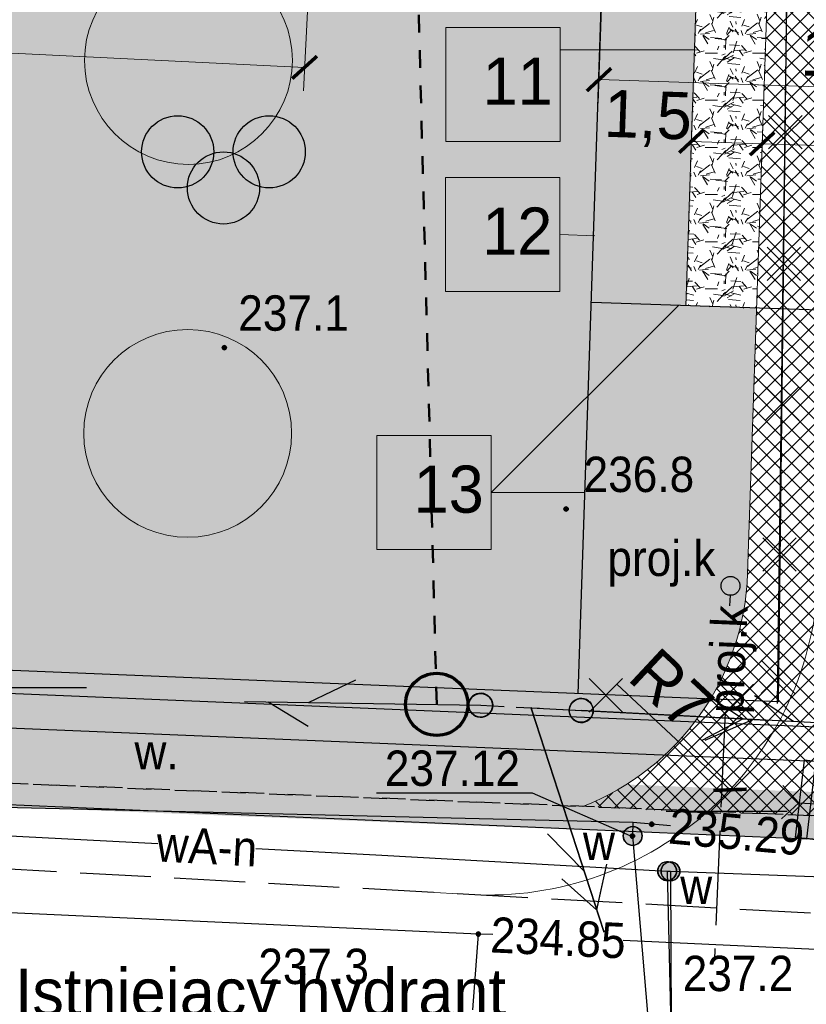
# Model space of a CAD drawing. Extents: x 40810 to 6568062, y -66833 to 5647073.
# Tile 6 of 35: x 6567801 to 6567818, y 5646943 to 5646964. Entities that reach past the tile are written whole.
import ezdxf
from ezdxf.enums import TextEntityAlignment as Align

# ---------------------------------------------------------------- set-up
doc = ezdxf.new("R2010")
doc.units = 0
doc.header["$MEASUREMENT"] = 0
for name, pattern in [('218-500', [1, 0.5, -0.5]), ('DGN_STYLE_2191', [1, -0.25, 0.5, -0.25]), ('DGN_STYLE_9021', [7.5, 3.75, 3.75]), ('KTJZ01_05', [2, 1.5, -0.5]), ('MZ05_512A', [1.75, -0.25, 0.5, -0.25, 0.5, -0.25]), ('SUPK_P_01_05', [2.5, 2, -0.5])]:
    doc.linetypes.add(name, pattern=pattern)
doc.layers.get('0').update_dxf_attribs({"linetype": 'CONTINUOUS'})
doc.layers.get('Defpoints').update_dxf_attribs({"linetype": 'CONTINUOUS'})
for name, color, linetype in [('BDOT1', 7, 'CONTINUOUS'), ('EWID', 7, 'CONTINUOUS'), ('GESUT1', 7, 'CONTINUOUS'), ('GESUT2', 7, 'CONTINUOUS'), ('PZAG', 7, 'CONTINUOUS'), ('REDAKCJA1', 7, 'CONTINUOUS'), ('Z-zielen', 62, 'CONTINUOUS')]:
    doc.layers.add(name, color=color, linetype=linetype)
for name, color, linetype, lineweight in [('E_przyłacze', 1, '218-500', 70), ('l. przekrojowa', 1, 'CONTINUOUS', 30), ('l.widokowa', 140, 'CONTINUOUS', 15), ('szraf1', 8, 'CONTINUOUS', 5), ('wymiarowanie', 176, 'CONTINUOUS', 9)]:
    doc.layers.add(name, color=color, linetype=linetype, lineweight=lineweight)
doc.styles.get("Standard").update_dxf_attribs({"font": 'GOTHIC.TTF'})
doc.styles.add('STYLE-GEO_140', font='geo_140.shx', dxfattribs={"bigfont": 'geo_140big.shx'})
doc.dimstyles.new('Skala 1-50', dxfattribs={"dimtxt": 1, "dimasz": 0.5, "dimexe": 0.5, "dimexo": 0.5, "dimgap": 0.2, "dimtad": 1, "dimtxsty": 'Standard', "dimblk": 'ARCHTICK', "dimcen": 0.5, "dimclrd": 256, "dimclre": 256, "dimadec": 0, "dimazin": 0, "dimtfac": 1, "dimtdec": 1, "dimtmove": 1, "dimatfit": 3, "dimldrblk": 'ARCHTICK', "dimfxl": 1, "dimlwd": -1, "dimlwe": -1, "dimarcsym": 0})
pattern_1 = [(45, (0, 0), (-0.1767766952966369, 0.1767766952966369), []), (135, (0, 0), (-0.1767766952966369, -0.1767766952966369), [])]
pattern_2 = [(0, (0.04, 0.02), (0, 1), [0, -1]), (0, (0.36, 0.04), (0, 1), [0, -1]), (0, (0.18, 0.26), (0, 1), [0, -1]), (0, (0.4, 0.42), (0, 1), [0, -1]), (0, (0.14, 0.48), (0, 1), [0, -1]), (0, (0.22, 0.72), (0, 1), [0, -1]), (0, (0.08, 0.9), (0, 1), [0, -1]), (0, (0.4, 0.88), (0, 1), [0, -1]), (0, (0.64, 0.92), (0, 1), [0, -1]), (0, (0.76, 0.68), (0, 1), [0, -1]), (0, (0.96, 0.66), (0, 1), [0, -1]), (0, (0.96, 0.3), (0, 1), [0, -1]), (0, (0.78, 0.18), (0, 1), [0, -1]), (0, (0.5, 0.24), (0, 1), [0, -1]), (0, (0.68, 0.42), (0, 1), [0, -1]), (0, (0.5, 0.6), (0, 1), [0, -1]), (0, (0.92, 0.04), (0, 1), [0, -1])]

# ---------------------------------------------------------------- blocks, each defined once
blk = doc.blocks.new('K100')
at = {"layer": 'REDAKCJA1', "color": 7, "linetype": 'Continuous'}
for p, q in [((8.585629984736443e-09, -50.00186269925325), (8.585629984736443e-09, 50.00186273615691)), ((50.00186272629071, 1.845182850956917e-08), (-50.00186270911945, 1.845182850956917e-08))]:
    blk.add_line(p, q, dxfattribs=at)
blk = doc.blocks.new('BUBS04_1')
at = {"layer": 'BDOT1', "color": 7, "linetype": 'Continuous'}
for centre in [(-1.916557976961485, 0.807554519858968), (1.88345868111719, 0.807554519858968), (-0.0165496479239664, -0.692452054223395)]:
    blk.add_circle(centre, 1.500006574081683, dxfattribs=at)
blk = doc.blocks.new('BUBS00_1')
at = {"layer": 'BDOT1', "color": 7, "linetype": 'Continuous', "xscale": 1.700003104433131, "yscale": 1.700003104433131, "zscale": 1.700003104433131}
blk.add_blockref('BUBS04_1', (-9.094947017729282e-10, 0.1000006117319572), dxfattribs=at)
blk = doc.blocks.new('DWG_H0_11')
at = {"layer": 'BDOT1', "linetype": 'Continuous'}
blk.add_hatch(color=7, dxfattribs=at).paths.add_polyline_path([(0.08999999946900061, -2.728484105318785e-10, 0.9999999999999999), (-0.09000000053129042, -2.728484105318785e-10, 0.9999999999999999)], flags=16)
at = {"layer": 'BDOT1', "color": 7, "linetype": 'Continuous'}
blk.add_lwpolyline([(0.08999999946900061, -2.728484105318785e-10, 0.9999999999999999), (-0.09000000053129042, -2.728484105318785e-10, 0.9999999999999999)], format="xyb", close=True, dxfattribs=at)
blk = doc.blocks.new('RTPW01_1')
at = {"layer": 'BDOT1', "color": 7, "linetype": 'Continuous'}
blk.add_circle((-5.311449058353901e-10, -2.728484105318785e-10), 0.09, dxfattribs=at)
blk.add_blockref('DWG_H0_11', (-5.311449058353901e-10, -2.728484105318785e-10), dxfattribs=at)
blk = doc.blocks.new('DWG_H0_13')
at = {"layer": 'GESUT1', "linetype": 'Continuous'}
blk.add_hatch(color=235, dxfattribs=at).paths.add_polyline_path([(-0.8488740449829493, 0.04383856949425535, 0.9999999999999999), (0.8488740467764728, -0.04383856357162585, 0.9999999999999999)], flags=16)
at = {"layer": 'GESUT1', "color": 235, "linetype": 'Continuous'}
blk.add_lwpolyline([(-0.8488740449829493, 0.04383856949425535, 0.9999999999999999), (0.8488740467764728, -0.04383856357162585, 0.9999999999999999)], format="xyb", close=True, dxfattribs=at)
blk = doc.blocks.new('SUSM05_1')
at = {"layer": 'GESUT1', "color": 235, "linetype": 'Continuous'}
blk.add_circle((1.709850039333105e-09, 5.624315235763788e-09), 0.8499952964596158, dxfattribs=at)
at = {"layer": 'GESUT1', "color": 235, "linetype": 'Continuous', "xscale": 0.9999882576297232, "yscale": 0.9999882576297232, "zscale": 0.9999882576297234, "rotation": 2.956602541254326}
blk.add_blockref('DWG_H0_13', (1.709850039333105e-09, 5.624315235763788e-09), dxfattribs=at)
blk = doc.blocks.new('DWG_H0_14')
at = {"layer": 'GESUT1', "linetype": 'Continuous'}
blk.add_hatch(color=235, dxfattribs=at).paths.add_polyline_path([(0.8488740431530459, -0.04383856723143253, 0.9999999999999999), (-0.8488740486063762, 0.04383856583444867, 0.9999999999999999)], flags=16)
at = {"layer": 'GESUT1', "color": 235, "linetype": 'Continuous'}
blk.add_lwpolyline([(0.8488740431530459, -0.04383856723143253, 0.9999999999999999), (-0.8488740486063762, 0.04383856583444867, 0.9999999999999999)], format="xyb", close=True, dxfattribs=at)
blk = doc.blocks.new('SUSM05_2')
at = {"layer": 'GESUT1', "color": 235, "linetype": 'Continuous'}
blk.add_circle((-1.178705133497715e-09, 1.33877620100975e-09), 0.8499952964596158, dxfattribs=at)
at = {"layer": 'GESUT1', "color": 235, "linetype": 'Continuous', "xscale": 0.9999882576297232, "yscale": 0.9999882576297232, "zscale": 0.9999882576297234, "rotation": 182.9566025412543}
blk.add_blockref('DWG_H0_14', (-1.178705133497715e-09, 1.33877620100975e-09), dxfattribs=at)
blk = doc.blocks.new('SUSM04_1')
at = {"layer": 'GESUT1', "color": 235, "linetype": 'Continuous'}
blk.add_circle((1.258740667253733e-09, -3.848981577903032e-09), 0.5, dxfattribs=at)
blk = doc.blocks.new('SUPT01_4')
at = {"layer": 'GESUT1', "color": 30, "linetype": 'Continuous'}
for p, q in [((-0.001898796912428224, 4.999356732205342), (-0.001945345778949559, -5.000635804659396)), ((-0.001903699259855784, 3.999357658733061), (-1.001910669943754, 2.299363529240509)), ((-0.001911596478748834, 2.299358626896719), (0.9980782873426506, 0.2993555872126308))]:
    blk.add_line(p, q, dxfattribs=at)
blk = doc.blocks.new('SUPT00_4')
at = {"layer": 'GESUT1', "color": 30, "linetype": 'Continuous', "rotation": 270}
blk.add_blockref('SUPT01_4', (5.000635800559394, -0.001945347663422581), dxfattribs=at)
blk = doc.blocks.new('SUPE04_6')
at = {"layer": 'GESUT1', "color": 230, "linetype": 'Continuous'}
for p, q in [((0.006328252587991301, -4.996488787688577), (0.0062861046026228, 5.003499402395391)), ((-0.9937014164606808, 2.303498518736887), (0.006290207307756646, 4.003500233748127)), ((0.006290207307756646, 4.003500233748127), (1.00629633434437, 2.303506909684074))]:
    blk.add_line(p, q, dxfattribs=at)
blk = doc.blocks.new('SUPE00_6')
at = {"layer": 'GESUT1', "color": 230, "linetype": 'Continuous', "rotation": 270}
blk.add_blockref('SUPE04_6', (5.002909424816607, -0.006272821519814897), dxfattribs=at)
blk = doc.blocks.new('SUPE04_7')
at = {"layer": 'GESUT1', "color": 230, "linetype": 'Continuous'}
for p, q in [((-0.0084513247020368, -4.99728416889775), (-0.008495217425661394, 5.002699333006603)), ((-1.008482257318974, 2.302699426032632), (-0.00849109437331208, 4.002701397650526)), ((-0.00849109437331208, 4.002701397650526), (0.9915148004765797, 2.302708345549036))]:
    blk.add_line(p, q, dxfattribs=at)
blk = doc.blocks.new('SUPE00_7')
at = {"layer": 'GESUT1', "color": 230, "linetype": 'Continuous', "rotation": 270}
blk.add_blockref('SUPE04_7', (4.987821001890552, -0.01896132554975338), dxfattribs=at)
blk = doc.blocks.new('SUPT01_5')
at = {"layer": 'GESUT1', "color": 30, "linetype": 'Continuous'}
for p, q in [((-0.007790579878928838, 4.997091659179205), (-0.007746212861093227, -5.002918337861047)), ((-0.00778624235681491, 3.997090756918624), (-1.007779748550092, 2.297084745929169)), ((-0.007778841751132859, 2.297089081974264), (0.9922313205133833, 0.2970914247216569))]:
    blk.add_line(p, q, dxfattribs=at)
blk = doc.blocks.new('SUPT00_5')
at = {"layer": 'GESUT1', "color": 30, "linetype": 'Continuous', "rotation": 270}
blk.add_blockref('SUPT01_5', (5.002918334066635, -0.007746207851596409), dxfattribs=at)
blk = doc.blocks.new('SUPT01_6')
at = {"layer": 'GESUT1', "color": 30, "linetype": 'Continuous'}
for p, q in [((0.002293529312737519, 4.993222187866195), (0.002337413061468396, -5.00673197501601)), ((0.002297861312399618, 3.99322670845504), (-0.9976901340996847, 2.293230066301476)), ((0.002305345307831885, 2.293234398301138), (1.002309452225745, 0.2932483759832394))]:
    blk.add_line(p, q, dxfattribs=at)
blk = doc.blocks.new('SUPT00_6')
at = {"layer": 'GESUT1', "color": 30, "linetype": 'Continuous', "rotation": 270}
blk.add_blockref('SUPT01_6', (5.006731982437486, 0.002337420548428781), dxfattribs=at)
blk = doc.blocks.new('DWG_H0_15')
at = {"layer": 'GESUT1', "linetype": 'Continuous'}
blk.add_hatch(color=202, dxfattribs=at).paths.add_polyline_path([(0.001732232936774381, -0.3999962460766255, 0.9999999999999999), (-0.001732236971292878, 0.3999962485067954, 0.9999999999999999)], flags=16)
at = {"layer": 'GESUT1', "color": 202, "linetype": 'Continuous'}
blk.add_lwpolyline([(0.001732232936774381, -0.3999962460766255, 0.9999999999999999), (-0.001732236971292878, 0.3999962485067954, 0.9999999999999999)], format="xyb", close=True, dxfattribs=at)
blk = doc.blocks.new('SUUS25_1')
at = {"layer": 'GESUT1', "color": 202, "linetype": 'Continuous'}
blk.add_circle((-3.637978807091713e-10, 2.306478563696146e-09), 0.3999999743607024, dxfattribs=at)
at = {"layer": 'GESUT1', "color": 202, "linetype": 'Continuous', "xscale": 0.9999999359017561, "yscale": 0.9999999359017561, "zscale": 0.9999999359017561, "rotation": 89.75187085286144}
blk.add_blockref('DWG_H0_15', (-3.637978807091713e-10, 2.306478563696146e-09), dxfattribs=at)
blk = doc.blocks.new('DWG_H0_24')
at = {"layer": 'GESUT1', "linetype": 'Continuous'}
blk.add_hatch(color=202, dxfattribs=at).paths.add_polyline_path([(0.3999735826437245, -0.004597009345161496, 0.9999999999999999), (-0.3999735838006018, 0.004597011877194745, 0.9999999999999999)], flags=16)
at = {"layer": 'GESUT1', "color": 202, "linetype": 'Continuous'}
blk.add_lwpolyline([(0.3999735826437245, -0.004597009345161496, 0.9999999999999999), (-0.3999735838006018, 0.004597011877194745, 0.9999999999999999)], format="xyb", close=True, dxfattribs=at)
blk = doc.blocks.new('SUUS25_9')
at = {"layer": 'GESUT1', "color": 202, "linetype": 'Continuous'}
blk.add_circle((1.648004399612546e-09, 7.639755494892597e-10), 0.3999996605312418, dxfattribs=at)
at = {"layer": 'GESUT1', "color": 202, "linetype": 'Continuous', "xscale": 0.9999991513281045, "yscale": 0.9999991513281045, "zscale": 0.9999991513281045, "rotation": 0.6584879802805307}
blk.add_blockref('DWG_H0_24', (1.648004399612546e-09, 7.639755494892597e-10), dxfattribs=at)
blk = doc.blocks.new('DWG_H0_25')
at = {"layer": 'GESUT1', "linetype": 'Continuous'}
blk.add_hatch(color=202, dxfattribs=at).paths.add_polyline_path([(0.3988645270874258, 0.03538373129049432, 0.9999999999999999), (-0.3992397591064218, -0.01965756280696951, 0.9999999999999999)], flags=16)
at = {"layer": 'GESUT1', "color": 202, "linetype": 'Continuous'}
blk.add_lwpolyline([(0.3988645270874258, 0.03538373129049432, 0.9999999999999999), (-0.3992397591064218, -0.01965756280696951, 0.9999999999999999)], format="xyb", close=True, dxfattribs=at)
blk = doc.blocks.new('SUUS25_10')
at = {"layer": 'GESUT1', "color": 202, "linetype": 'Continuous'}
blk.add_circle((0.0003538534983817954, 0.007857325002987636), 0.3999982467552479, dxfattribs=at)
at = {"layer": 'GESUT1', "color": 202, "linetype": 'Continuous', "xscale": 0.9999956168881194, "yscale": 0.9999956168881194, "zscale": 0.9999956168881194, "rotation": 356.0545934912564}
blk.add_blockref('DWG_H0_25', (4.805770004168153e-09, 2.113665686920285e-09), dxfattribs=at)
blk = doc.blocks.new('DWG_H0_28')
at = {"layer": 'GESUT1', "linetype": 'Continuous'}
blk.add_hatch(color=5, dxfattribs=at).paths.add_polyline_path([(0.08135013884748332, -0.005468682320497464, 0.9999999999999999), (-0.09864986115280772, -0.005468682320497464, 0.9999999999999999)], flags=16)
at = {"layer": 'GESUT1', "color": 5, "linetype": 'Continuous'}
blk.add_lwpolyline([(0.08135013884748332, -0.005468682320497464, 0.9999999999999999), (-0.09864986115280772, -0.005468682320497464, 0.9999999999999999)], format="xyb", close=True, dxfattribs=at)
blk = doc.blocks.new('SUPS02_1')
at = {"layer": 'GESUT1', "color": 5, "linetype": 'Continuous'}
blk.add_circle((-0.008649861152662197, -0.005468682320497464), 0.09, dxfattribs=at)
blk.add_blockref('DWG_H0_28', (-1.724401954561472e-09, 9.204086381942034e-10), dxfattribs=at)
blk = doc.blocks.new('DWG_H0_27')
at = {"layer": 'GESUT1', "linetype": 'Continuous'}
blk.add_hatch(color=44, dxfattribs=at).paths.add_polyline_path([(-0.09000000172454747, -2.954038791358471e-09, 0.9999999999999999), (0.08999999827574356, -2.954038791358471e-09, 0.9999999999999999)], flags=16)
at = {"layer": 'GESUT1', "color": 44, "linetype": 'Continuous'}
blk.add_lwpolyline([(-0.09000000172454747, -2.954038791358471e-09, 0.9999999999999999), (0.08999999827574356, -2.954038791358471e-09, 0.9999999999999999)], format="xyb", close=True, dxfattribs=at)
blk = doc.blocks.new('SUPS00_1')
at = {"layer": 'GESUT1', "color": 44, "linetype": 'Continuous'}
blk.add_circle((-1.724401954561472e-09, 4.496541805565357e-09), 0.09, dxfattribs=at)
blk.add_blockref('DWG_H0_27', (-1.724401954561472e-09, 4.496541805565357e-09), dxfattribs=at)
blk = doc.blocks.new('_ArchTick')
at = {"color": 0, "linetype": 'ByBlock', "const_width": 0.15}
blk.add_lwpolyline([(-0.5, -0.5), (0.5, 0.5)], dxfattribs=at)
blk = doc.blocks.new('*D218')
at = {"layer": 'Defpoints', "color": 0}
for p in [(6567810.999151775, 5646952.628750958), (6567816.132852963, 5646947.837802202)]:
    blk.add_point(p, dxfattribs=at)
at = {"layer": 'wymiarowanie'}
blk.add_line((6567813.734556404, 5646950.075976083), (6567816.132852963, 5646947.837802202), dxfattribs=at)
at = {"layer": 'wymiarowanie', "linetype": 'Continuous', "xscale": 0.5, "yscale": 0.5, "zscale": 0.5, "rotation": 316.9779504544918}
blk.add_blockref('_ArchTick', (6567816.132852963, 5646947.837802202), dxfattribs=at)
at = {"layer": 'wymiarowanie', "color": 0, "linetype": 'Continuous', "insert": (6567814.897750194, 5646949.965118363), "char_height": 1, "attachment_point": 5, "rotation": 316.9779504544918}
blk.add_mtext('R7', dxfattribs=at)
blk = doc.blocks.new('*D232')
at = {"layer": 'Defpoints', "color": 0}
for p in [(6567813.464604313, 5646966.083186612), (6567823.458762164, 5646965.745685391), (6567823.35104525, 5646962.555949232)]:
    blk.add_point(p, dxfattribs=at)
at = {"layer": 'wymiarowanie'}
for p, q in [((6567813.447729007, 5646965.583471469), (6567813.340012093, 5646962.393735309)), ((6567823.441886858, 5646965.245970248), (6567823.334169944, 5646962.056234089)), ((6567813.356887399, 5646962.893450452), (6567823.35104525, 5646962.555949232))]:
    blk.add_line(p, q, dxfattribs=at)
at = {"layer": 'wymiarowanie', "linetype": 'Continuous', "xscale": 0.5, "yscale": 0.5, "zscale": 0.5}
for p, rotation in [((6567813.356887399, 5646962.893450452), 178.0658650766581), ((6567823.35104525, 5646962.555949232), 358.0658650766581)]:
    blk.add_blockref('_ArchTick', p, dxfattribs=dict(at, rotation=rotation))
at = {"layer": 'wymiarowanie', "color": 0, "linetype": 'Continuous', "insert": (6567818.378440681, 5646963.449439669), "char_height": 1, "attachment_point": 5, "rotation": 358.0658650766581}
blk.add_mtext('10', dxfattribs=at)
blk = doc.blocks.new('*D238')
at = {"layer": 'Defpoints', "color": 0}
for p in [(6567816.8424255, 5646962.410420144), (6567818.341570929, 5646962.359794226), (6567816.812821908, 5646961.533792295)]:
    blk.add_point(p, dxfattribs=at)
at = {"layer": 'wymiarowanie'}
for p, q in [((6567816.825550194, 5646961.910705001), (6567816.795946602, 5646961.034077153)), ((6567818.324695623, 5646961.860079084), (6567818.29509203, 5646960.983451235)), ((6567818.311967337, 5646961.483166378), (6567816.812821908, 5646961.533792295))]:
    blk.add_line(p, q, dxfattribs=at)
at = {"layer": 'wymiarowanie', "linetype": 'Continuous', "xscale": 0.5, "yscale": 0.5, "zscale": 0.5}
for p, rotation in [((6567816.812821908, 5646961.533792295), 178.065865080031), ((6567818.311967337, 5646961.483166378), 358.065865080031)]:
    blk.add_blockref('_ArchTick', p, dxfattribs=dict(at, rotation=rotation))
at = {"layer": 'wymiarowanie', "color": 0, "linetype": 'Continuous', "insert": (6567819.349432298, 5646962.03828572), "char_height": 1, "attachment_point": 5, "rotation": 358.065865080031}
blk.add_mtext('1,5', dxfattribs=at)
blk = doc.blocks.new('*D239')
at = {"layer": 'Defpoints', "color": 0}
for p in [(6567815.355602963, 5646962.825954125), (6567816.8424255, 5646962.410420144), (6567815.31367648, 5646961.584418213)]:
    blk.add_point(p, dxfattribs=at)
at = {"layer": 'wymiarowanie'}
for p, q in [((6567815.338727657, 5646962.326238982), (6567815.296801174, 5646961.08470307)), ((6567816.825550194, 5646961.910705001), (6567816.795946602, 5646961.034077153)), ((6567816.812821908, 5646961.533792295), (6567815.31367648, 5646961.584418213))]:
    blk.add_line(p, q, dxfattribs=at)
at = {"layer": 'wymiarowanie', "linetype": 'Continuous', "xscale": 0.5, "yscale": 0.5, "zscale": 0.5}
for p, rotation in [((6567815.31367648, 5646961.584418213), 178.0658650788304), ((6567816.812821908, 5646961.533792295), 358.0658650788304)]:
    blk.add_blockref('_ArchTick', p, dxfattribs=dict(at, rotation=rotation))
at = {"layer": 'wymiarowanie', "color": 0, "linetype": 'Continuous', "insert": (6567814.393209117, 5646962.058805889), "char_height": 1, "attachment_point": 5, "rotation": 358.06586507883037}
blk.add_mtext('1,5', dxfattribs=at)
blk = doc.blocks.new('*D273')
at = {"layer": 'Defpoints', "color": 0}
for p in [(6567777.265670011, 5646974.044550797), (6567807.580784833, 5646972.56087454), (6567807.120316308, 5646963.152382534)]:
    blk.add_point(p, dxfattribs=at)
at = {"layer": 'wymiarowanie'}
for p, q in [((6567777.241228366, 5646973.545148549), (6567776.780759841, 5646964.136656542)), ((6567807.556343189, 5646972.061472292), (6567807.095874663, 5646962.652980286)), ((6567776.805201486, 5646964.636058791), (6567807.120316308, 5646963.152382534))]:
    blk.add_line(p, q, dxfattribs=at)
at = {"layer": 'wymiarowanie', "linetype": 'Continuous', "xscale": 0.5, "yscale": 0.5, "zscale": 0.5}
for p, rotation in [((6567776.805201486, 5646964.636058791), 177.1980771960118), ((6567807.120316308, 5646963.152382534), 357.1980771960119)]:
    blk.add_blockref('_ArchTick', p, dxfattribs=dict(at, rotation=rotation))
at = {"layer": 'wymiarowanie', "color": 0, "linetype": 'Continuous', "insert": (6567792.000449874, 5646964.664338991), "char_height": 1, "attachment_point": 5, "rotation": 357.19807719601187}
blk.add_mtext('30,35', dxfattribs=at)

msp = doc.modelspace()

# ---------------------------------------------------------------- hatches: boundary and pattern name
at = {"layer": 'E_przyłacze', "linetype": 'Continuous'}
h = msp.add_hatch(color=256, dxfattribs=at)
h.dxf.hatch_style = 1
h.paths.add_polyline_path([(6567810.331226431, 5646950.163903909, 0.7107343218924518), (6567809.275104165, 5646949.501940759), (6567809.739807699, 5646949.013810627, 0.8168499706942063)])
h = msp.add_hatch(color=256, dxfattribs=at)
h.dxf.hatch_style = 1
h.paths.add_polyline_path([(6567809.275104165, 5646949.501940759, 0.169088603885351), (6567809.505553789, 5646949.134272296, 0.0765274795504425), (6567809.679519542, 5646949.033937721), (6567809.6914347, 5646949.064622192)])
at = {"layer": 'szraf1', "true_color": 0xc7c8ca}
h = msp.add_hatch(dxfattribs=at)
h.set_pattern_fill('ANSI37', color=9, scale=2, style=0)
h.set_pattern_definition(pattern_1)
h.paths.add_polyline_path([(6567823.290277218, 5646949.789298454), (6567823.249822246, 5646947.075506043), (6567815.664571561, 5646947.380083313, 0.1966573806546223), (6567818.004233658, 5646952.370491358), (6567818.831690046, 5646976.873305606, 0.1608154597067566), (6567817.350105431, 5646983.958499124), (6567809.203317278, 5646997.767785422, 0.2654325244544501), (6567799.729148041, 5647003.178499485), (6567753.06303861, 5647002.389708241, 0.2081719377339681), (6567747.979839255, 5647000.074529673), (6567747.209997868, 5647008.789999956), (6567747.350053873, 5647008.792367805, 0.1638587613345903), (6567751.584473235, 5647007.366387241), (6567799.729148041, 5647008.178499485, -0.2744804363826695), (6567813.50975784, 5647000.308369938), (6567821.656545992, 5646986.49908364, -0.14264435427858), (6567823.866820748, 5646977.829202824), (6567822.996147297, 5646952.046635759, 0.08184528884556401)])
at = {"layer": 'szraf1', "linetype": 'Continuous'}
h = msp.add_hatch(dxfattribs=at)
h.set_pattern_fill('ANSI37', color=40, scale=2, style=0)
h.set_pattern_definition(pattern_1)
h.paths.add_polyline_path([(6567813.016186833, 5646947.486426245), (6567815.626365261, 5646947.346295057, 0.2076535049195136), (6567818.004235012, 5646952.370531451), (6567818.869669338, 5646977.997956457, 0.1426443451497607), (6567817.350105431, 5646983.958499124), (6567812.569733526, 5646992.06151138), (6567801.528724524, 5646992.601878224, -0.3950589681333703), (6567800.577751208, 5646993.583748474), (6567800.415611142, 5647003.157058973), (6567796.415598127, 5647003.123956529), (6567796.571625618, 5646993.911553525, -0.4191824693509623), (6567795.571769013, 5646992.894619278), (6567776.232098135, 5646993.83994063), (6567775.170294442, 5646972.144708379), (6567787.446400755, 5646971.543893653), (6567787.304639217, 5646968.64736061), (6567797.092923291, 5646968.168304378), (6567797.23468483, 5646971.06483742), (6567815.62616289, 5646970.164725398, -0.3999617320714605), (6567817.052837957, 5646968.666518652), (6567816.505089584, 5646952.421157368, -0.299344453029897)])
h.paths.add_polyline_path([(6567795.834244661, 5646973.135771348), (6567797.332451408, 5646973.062446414), (6567797.308009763, 5646972.563044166), (6567815.631408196, 5646971.666264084, 0.418656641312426), (6567817.203878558, 5646973.113844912), (6567817.370523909, 5646978.048582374, 0.1426443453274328), (6567816.058173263, 5646983.196323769), (6567812.161408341, 5646989.801570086, 0.2970977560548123), (6567811.150230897, 5646990.629188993), (6567801.519085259, 5646991.100554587, 0.414213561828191), (6567800.471397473, 5646990.150633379), (6567800.448321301, 5646989.679131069), (6567794.594661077, 5646989.965619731), (6567794.666620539, 5646991.435926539), (6567781.462425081, 5646992.082163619), (6567777.656979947, 5646992.268408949), (6567776.741826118, 5646973.569590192), (6567787.519725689, 5646973.042100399), (6567787.537144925, 5646973.529311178), (6567789.041762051, 5646973.455672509), (6567788.876113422, 5646970.072245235), (6567795.668041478, 5646969.739836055)], flags=16)
h = msp.add_hatch(dxfattribs=at)
h.set_pattern_fill('GRAVL1', color=256, style=0)
h.set_pattern_definition([(228.0128, (0.72, 1), (-7.999998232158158, -9.000001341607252), [0.134536, -13.319088]), (184.9697, (0.63, 0.9), (12.00000105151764, 0.999991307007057), [0.230868, -22.855925]), (132.5104, (0.4, 0.88), (9.999990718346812, -11.0000086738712), [0.162788, -16.116032]), (267.2737, (0.01, 0.63), (0.9999960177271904, 20.00000029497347), [0.210238, -20.813558]), (292.8337, (0, 0.42), (-5.00000990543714, 11.99999641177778), [0.206155, -20.409373]), (357.2737, (0.08, 0.23), (-20.00000029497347, 0.9999960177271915), [0.210238, -20.813558]), (37.6942, (0.29, 0.22), (-13.00000734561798, -9.99999040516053), [0.278029, -27.524849]), (72.2553, (0.51, 0.39), (7.000010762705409, 21.99999623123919), [0.262488, -25.986321]), (121.4296, (0.59, 0.64), (-8.000008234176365, 12.99999503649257), [0.21095, -20.884073]), (175.2364, (0.48, 0.82), (11.00000094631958, -0.9999915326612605), [0.240832, -11.800763]), (222.3974, (0.24, 0.84), (-12.00000735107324, -10.99999208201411), [0.311448, -30.833375]), (138.8141, (1, 0.62), (-7.000002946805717, 5.999997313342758), [0.106301, -10.523844]), (171.4692, (0.92, 0.69), (12.99999828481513, -2.00000791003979), [0.202237, -20.021511]), (225, (0.72, 0.72), (-2.220446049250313e-16, -1.000000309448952), [0.141421, -1.272792]), (203.1986, (0.65, 0.84), (4.999999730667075, 2.000001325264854), [0.076158, -7.539615]), (291.8014, (0.58, 0.81), (-0.9999999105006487, 3.00000027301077), [0.107703, -5.277462]), (30.9638, (0.62, 0.71), (2.999998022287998, 2.000002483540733), [0.174929, -5.656023]), (161.5651, (0.77, 0.8), (2.000000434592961, -0.9999984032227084), [0.126491, -3.035787]), (16.38950000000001, (0, 0.81), (10.00000219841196, 2.99999270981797), [0.1772, -17.542845]), (70.3462, (0.17, 0.86), (-3.999995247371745, -11.00000213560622), [0.148661, -14.717408]), (293.1986, (0.77, 1), (-2.000001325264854, 4.999999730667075), [0.152315, -7.463458]), (343.6105, (0.83, 0.86), (-10.00000219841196, 2.999992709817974), [0.1772, -17.542845]), (339.444, (0, 0.19), (-5.000001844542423, 1.999995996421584), [0.17088, -8.373124]), (294.7751, (0.16, 0.13), (-4.99999218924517, 11.00000342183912), [0.143178, -14.174643]), (66.80140000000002, (0.78, 0), (2.000001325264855, 4.999999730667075), [0.152315, -7.463458]), (17.354, (0.84, 0.14), (-13.00000201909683, -3.999994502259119), [0.167631, -16.595424]), (69.444, (0.29, 0), (-1.999995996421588, -5.000001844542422), [0.08544, -8.458564]), (101.3099, (0.72, 0), (-0.9999976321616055, 4.000000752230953), [0.05099, -5.048029]), (165.9638, (0.71, 0.05), (3.00000054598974, -0.9999980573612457), [0.206155, -3.91695]), (186.009, (0.51, 0.1), (9.99999975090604, 0.9999993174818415), [0.19105, -18.913923]), (303.6901, (0.62, 0.62), (-1.000001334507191, 1.99999955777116), [0.144222, -3.461329]), (353.1572, (0.7, 0.5), (16.99999936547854, -2.000007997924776), [0.251794, -24.927563]), (60.94540000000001, (0.95, 0.47), (-4.000000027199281, -7.000000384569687), [0.102956, -10.192674]), (90, (1, 0.56), (-0.9999999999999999, 1), [0.06, -0.94]), (120.2564, (0.49, 0.13), (3.999994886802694, -7.000002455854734), [0.138924, -13.75352]), (48.01280000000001, (0.42, 0.25), (7.999998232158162, 9.00000134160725), [0.269072, -13.184552]), (0, (0.6, 0.45), (1, 1), [0.26, -0.74]), (325.3047999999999, (0.86, 0.45), (-9.999994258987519, 7.000008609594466), [0.158114, -15.653274]), (254.0546, (0.99, 0.36), (-0.9999998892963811, -4.000000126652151), [0.145602, -7.134508]), (207.646, (0.95, 0.22), (-18.99999580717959, -10.00000771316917), [0.237065, -23.469474]), (175.4261, (0.74, 0.11), (-13.00000055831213, 0.999994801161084), [0.250799, -24.829074])])
h.paths.add_polyline_path([(6567815.542933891, 5646968.373237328), (6567817.03957309, 5646968.248396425), (6567817.026682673, 5646967.866682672), (6567816.988515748, 5646966.736475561), (6567816.955397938, 5646965.755783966), (6567816.946472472, 5646965.491481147), (6567816.695065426, 5646958.046762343), (6567815.195919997, 5646958.09738826)])
h.paths.add_polyline_path([(6567815.603469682, 5646970.165836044), (6567815.626162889, 5646970.164725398, -0.4097843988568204), (6567817.051983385, 5646968.615892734), (6567817.049766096, 5646968.550233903), (6567817.03957309, 5646968.248396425), (6567815.542933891, 5646968.373237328)])
at = {"layer": 'wymiarowanie', "linetype": 'Continuous', "true_color": 0xffffff}
for points in [[(6567810.109228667, 5646961.578235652), (6567812.53704864, 5646961.578235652), (6567812.53704864, 5646963.997701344), (6567810.109228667, 5646963.997701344)], [(6567810.102356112, 5646958.399105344), (6567812.530176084, 5646958.399105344), (6567812.530176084, 5646960.818571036), (6567810.102356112, 5646960.818571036)], [(6567808.648029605, 5646952.929280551), (6567811.075849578, 5646952.929280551), (6567811.075849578, 5646955.348746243), (6567808.648029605, 5646955.348746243)]]:
    msp.add_hatch(color=7, dxfattribs=at).paths.add_polyline_path(points)
at = {"layer": 'Z-zielen', "linetype": 'Continuous'}
h = msp.add_hatch(dxfattribs=at)
h.set_pattern_fill('STIPPLE', color=256, style=0)
h.set_pattern_definition(pattern_2)
h.paths.add_polyline_path([(6567834.600000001, 5646957.495000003), (6567823.191362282, 5646957.827383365), (6567823.444938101, 5646965.336324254), (6567828.442089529, 5646965.167571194), (6567828.863972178, 5646977.660449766), (6567823.866820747, 5646977.829202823, 0.1426547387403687), (6567821.656545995, 5646986.499083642), (6567813.2373845, 5647000.769395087, 0.2607595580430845), (6567799.458200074, 5647008.176205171), (6567751.703012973, 5647007.367391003), (6567753.913369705, 5647007.404827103), (6567751.011241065, 5647008.834453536), (6567829.898409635, 5647009.741269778)])
h.paths.add_polyline_path([(6567821.79, 5646988.53), (6567828.8, 5646988.46), (6567828.94, 5647000.44), (6567821.94, 5647000.52)], flags=16)
h.paths.add_polyline_path([(6567821.940000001, 5647003.02), (6567820.471388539, 5647003.038372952), (6567820.303639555, 5646991.746975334), (6567818.547591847, 5646991.768944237), (6567820.448493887, 5646988.546803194), (6567821.790000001, 5646988.53)], flags=16)
h.paths.add_polyline_path([(6567829.530103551, 5646985.826366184, 0.9999999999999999), (6567825.131237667, 5646985.826366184, 0.9999999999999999)], flags=16)
h.paths.add_polyline_path([(6567821.94, 5647003.02), (6567825.040000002, 5647003.02), (6567825.040000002, 5647000.52), (6567821.94, 5647000.52)], flags=16)
edge = h.paths.add_edge_path()
edge.add_arc((6567747.431800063, 5647001.680976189), 7.111861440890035, 279.14085864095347, 5.919009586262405, ccw=False)
edge.add_line((6567748.561161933, 5646994.662188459), (6567748.005706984, 5647000.103134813))
edge.add_arc((6567753.177665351, 5646995.400115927), 6.990532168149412, 91.00105870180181, 137.7187995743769, ccw=False)
edge.add_line((6567753.055534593, 5647002.389581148), (6567754.503133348, 5647002.41409866))
h = msp.add_hatch(dxfattribs=at)
h.set_pattern_fill('STIPPLE', color=256, style=0)
h.set_pattern_definition(pattern_2)
h.paths.add_polyline_path([(6567793.055802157, 5646968.365888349), (6567797.092923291, 5646968.168304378), (6567797.23468483, 5646971.06483742), (6567815.62616289, 5646970.164725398), (6567815.218624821, 5646958.096621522), (6567816.695065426, 5646958.046762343), (6567816.505089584, 5646952.421157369, -0.2993158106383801), (6567813.016186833, 5646947.486426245), (6567791.865592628, 5646948.483466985), (6567791.957649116, 5646950.731583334), (6567792.44, 5646951.54)])

# ---------------------------------------------------------------- linework, layer by layer
at = {"lineweight": 5}
for centre in [(6567804.659806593, 5646963.298887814), (6567804.643938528, 5646955.393662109)]:
    msp.add_circle(centre, 2.201803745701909, dxfattribs=at)
at = {"layer": 'BDOT1', "color": 7, "linetype": 'Continuous'}
for q in [(6567817.252776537, 5646947.93001667), (6567817.21998333, 5646947.222776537), (6567818.08946337, 5646947.536840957)]:
    msp.add_line((6567817.59, 5646947.56), q, dxfattribs=at)
at = {"layer": 'BDOT1', "color": 7, "linetype": 'DGN_STYLE_9021'}
for points in [[(6567817.37, 5646968.26), (6567817.15, 5646949.7), (6567775.39, 5646951.41)], [(6567817.38, 5646968.22), (6567817.13, 5646949.67)]]:
    msp.add_lwpolyline(points, dxfattribs=at)
at = {"layer": 'BDOT1', "color": 7, "linetype": 'Continuous'}
msp.add_lwpolyline([(6567792.14, 5646947.9), (6567817.76, 5646946.8), (6567817.95, 5646948.44), (6567792.28, 5646949.5)], close=True, dxfattribs=at)
for points in [[(6567817.701661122, 5646948.468771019), (6567817.511661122, 5646946.828771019)], [(6567818.198338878, 5646948.411228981), (6567817.701661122, 5646948.468771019)], [(6567818.008338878, 5646946.771228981), (6567817.511661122, 5646946.828771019)]]:
    msp.add_lwpolyline(points, dxfattribs=at)
at = {"layer": 'BDOT1', "color": 7, "linetype": 'KTJZ01_05'}
msp.add_lwpolyline([(6567866.01, 5646943.32), (6567823.76, 5646945.06), (6567817.84, 5646945.22), (6567791.87, 5646946.65), (6567790.24, 5646946.69), (6567776.22, 5646946.95)], dxfattribs=at)
at = {"layer": 'E_przyłacze', "linetype": 'DGN_STYLE_2191', "lineweight": 50, "ltscale": 0.75}
msp.add_line((6567809.918390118, 5646949.649088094), (6567809.151486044, 5646979.168591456), dxfattribs=at)
at = {"layer": 'E_przyłacze', "linetype": 'Continuous'}
msp.add_circle((6567809.918390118, 5646949.649088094), 0.6599008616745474, dxfattribs=at)
at = {"layer": 'EWID', "color": 92, "linetype": 'DGN_STYLE_2191'}
for p, q in [((6567752.41, 5646949.92), (6567823.249819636, 5646947.075506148)), ((6567823.249819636, 5646947.075506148), (6567752.41, 5646949.92))]:
    msp.add_line(p, q, dxfattribs=at)
at = {"layer": 'GESUT1', "color": 5, "linetype": 'Continuous'}
for points in [[(6567732.373553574, 5646949.436021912), (6567745.27, 5646949.69), (6567763.47, 5646948.85), (6567775.42, 5646948.22), (6567794.61, 5646947.19), (6567804.009815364, 5646946.700565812)], [(6567794.95, 5646947.61), (6567795.99, 5646947.58), (6567814.08, 5646947.15)], [(6567814.442726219, 5646942.512814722), (6567814.07, 5646946.86), (6567814.08, 5646947.15)], [(6567814.08, 5646947.15), (6567814.87, 5646947.08)], [(6567817.65, 5646946.82), (6567818.9, 5646946.71)], [(6567806.087001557, 5646946.592410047), (6567808.63, 5646946.46), (6567814.799906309, 5646946.113931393), (6567814.87, 5646946.11), (6567826.41, 5646945.68), (6567827.68, 5646945.57), (6567840.8, 5646945.04), (6567842.03, 5646944.93), (6567851.89, 5646944.48), (6567864.28, 5646943.95), (6567865.957369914, 5646943.867919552)], [(6567814.799906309, 5646946.113931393), (6567815.000217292, 5646937.719072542)], [(6567814.87, 5646946.11), (6567814.919049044, 5646934.591614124)]]:
    msp.add_lwpolyline(points, dxfattribs=at)
at = {"layer": 'GESUT1', "color": 202, "linetype": 'MZ05_512A'}
msp.add_lwpolyline([(6567810.85, 5646949.63), (6567812.98, 5646949.52)], dxfattribs=at)
at = {"layer": 'GESUT1', "color": 202, "linetype": 'Continuous'}
msp.add_lwpolyline([(6567814.02, 5646946.86), (6567811.95, 5646947.77), (6567808.64, 5646947.77)], dxfattribs=at)
at = {"layer": 'GESUT1', "color": 44, "linetype": 'Continuous'}
for points in [[(6567815.934077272, 5646947.33307657), (6567814.782784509, 5646947.382533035), (6567817.344858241, 5646947.382533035)], [(6567811.11, 5646944.77), (6567810.8, 5646944.78), (6567800.73, 5646945.24)], [(6567810.8, 5646944.78), (6567810.68, 5646943.17)], [(6567833.95, 5646943.71), (6567829.59, 5646943.91), (6567813.87, 5646944.64)]]:
    msp.add_lwpolyline(points, dxfattribs=at)
at = {"layer": 'GESUT2', "color": 44, "linetype": 'SUPK_P_01_05'}
for points in [[(6567816.341473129, 5646952.16101413), (6567816.340985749, 5646952.147062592), (6567816.339526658, 5646952.133179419), (6567816.337102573, 5646952.119431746), (6567816.333725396, 5646952.105886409), (6567816.329411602, 5646952.092609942), (6567816.324181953, 5646952.079666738), (6567816.318062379, 5646952.067119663), (6567816.311082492, 5646952.05503006), (6567816.303276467, 5646952.043456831), (6567816.294681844, 5646952.032456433), (6567816.285341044, 5646952.022082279), (6567816.275299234, 5646952.012385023), (6567816.264605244, 5646952.00341197), (6567816.253311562, 5646951.995206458), (6567816.241473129, 5646951.987808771), (6567816.229147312, 5646951.981255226), (6567816.216394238, 5646951.975577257), (6567816.203276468, 5646951.970802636), (6567816.189857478, 5646951.966954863), (6567816.176202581, 5646951.964052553), (6567816.162378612, 5646951.962109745), (6567816.148453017, 5646951.9611359), (6567816.134493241, 5646951.9611359), (6567816.120567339, 5646951.962109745), (6567816.106743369, 5646951.964052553), (6567816.09308878, 5646951.966954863), (6567816.079669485, 5646951.970802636), (6567816.066551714, 5646951.975577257), (6567816.05379864, 5646951.981255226), (6567816.041473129, 5646951.987808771), (6567816.029634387, 5646951.995206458), (6567816.01834071, 5646952.00341197), (6567816.007647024, 5646952.012385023), (6567815.997604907, 5646952.022082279), (6567815.988264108, 5646952.032456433), (6567815.979669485, 5646952.043456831), (6567815.971863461, 5646952.05503006), (6567815.964883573, 5646952.067119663), (6567815.958764, 5646952.079666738), (6567815.953534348, 5646952.092609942), (6567815.949220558, 5646952.105886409), (6567815.94584338, 5646952.119431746), (6567815.943419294, 5646952.133179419), (6567815.941960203, 5646952.147062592), (6567815.941473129, 5646952.16101413), (6567815.941960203, 5646952.174965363), (6567815.943419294, 5646952.188848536), (6567815.94584338, 5646952.202596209), (6567815.949220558, 5646952.216141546), (6567815.953534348, 5646952.229418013), (6567815.958764, 5646952.242361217), (6567815.964883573, 5646952.254908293), (6567815.971863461, 5646952.266997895), (6567815.979669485, 5646952.278571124), (6567815.988264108, 5646952.289571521), (6567815.997604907, 5646952.299945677), (6567816.007647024, 5646952.309642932), (6567816.01834071, 5646952.31861629), (6567816.029634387, 5646952.326821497), (6567816.041473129, 5646952.334219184), (6567816.05379864, 5646952.340772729), (6567816.066551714, 5646952.346450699), (6567816.079669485, 5646952.351225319), (6567816.09308878, 5646952.355073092), (6567816.106743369, 5646952.357975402), (6567816.120567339, 5646952.359918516), (6567816.134493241, 5646952.360892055), (6567816.148453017, 5646952.360892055), (6567816.162378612, 5646952.359918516), (6567816.176202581, 5646952.357975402), (6567816.189857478, 5646952.355073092), (6567816.203276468, 5646952.351225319), (6567816.216394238, 5646952.346450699), (6567816.229147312, 5646952.340772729), (6567816.241473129, 5646952.334219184), (6567816.253311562, 5646952.326821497), (6567816.264605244, 5646952.31861629), (6567816.275299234, 5646952.309642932), (6567816.285341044, 5646952.299945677), (6567816.294681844, 5646952.289571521), (6567816.303276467, 5646952.278571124), (6567816.311082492, 5646952.266997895), (6567816.318062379, 5646952.254908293), (6567816.324181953, 5646952.242361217), (6567816.329411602, 5646952.229418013), (6567816.333725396, 5646952.216141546), (6567816.337102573, 5646952.202596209), (6567816.339526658, 5646952.188848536), (6567816.340985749, 5646952.174965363), (6567816.341473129, 5646952.16101413)], [(6567816.132888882, 5646951.961199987), (6567816.123146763, 5646951.734416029)], [(6567816.025723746, 5646949.466507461), (6567815.800531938, 5646944.224287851)]]:
    msp.add_lwpolyline(points, dxfattribs=at)
at = {"layer": 'l. przekrojowa', "color": 7, "linetype": 'Continuous'}
for p, q in [((6567812.918051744, 5646949.873290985), (6567813.499551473, 5646967.264534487)), ((6567823.41, 5646957.820000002), (6567813.197620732, 5646958.164870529))]:
    msp.add_line(p, q, dxfattribs=at)
at = {"layer": 'l.widokowa', "color": 5}
for p, q in [((6567815.603469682, 5646970.165836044), (6567815.195919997, 5646958.09738826)), ((6567817.051983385, 5646968.615892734), (6567816.505089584, 5646952.421157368))]:
    msp.add_line(p, q, dxfattribs=at)
at = {"layer": 'l.widokowa', "color": 5, "linetype": 'Continuous'}
msp.add_line((6567810.623361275, 5646945.617373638), (6567809.624678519, 5646945.672364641), dxfattribs=at)
for radius, start in [(7, 266.8482746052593), (5.5, 291.4127726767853)]:
    msp.add_arc((6567811.008223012, 5646952.606785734), radius, start, 358.0658650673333, dxfattribs=at)
at = {"layer": 'PZAG', "color": 53, "linetype": 'Continuous'}
msp.add_lwpolyline([(6567732.08, 5646952.75), (6567865.66, 5646947.19)], dxfattribs=at)
at = {"layer": 'wymiarowanie', "color": 7, "linetype": 'Continuous'}
for p, q in [((6567812.541112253, 5646963.525643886), (6567815.379231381, 5646963.525643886)), ((6567812.530176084, 5646959.60883819), (6567813.266279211, 5646959.584018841)), ((6567811.075849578, 5646954.139013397), (6567815.039506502, 5646958.10267032)), ((6567811.075849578, 5646954.139013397), (6567813.061880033, 5646954.139013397))]:
    msp.add_line(p, q, dxfattribs=at)
at = {"layer": 'wymiarowanie', "color": 1, "linetype": 'Continuous'}
for p, q in [((6567816.950105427, 5646962.133133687), (6567817.657212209, 5646961.426026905)), ((6567816.950105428, 5646961.426026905), (6567817.657212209, 5646962.133133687)), ((6567816.91704639, 5646959.344153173), (6567817.624153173, 5646958.637046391)), ((6567816.917046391, 5646958.637046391), (6567817.624153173, 5646959.344153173)), ((6567816.881906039, 5646956.379585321), (6567817.589012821, 5646955.672478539)), ((6567816.88190604, 5646955.672478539), (6567817.589012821, 5646956.379585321)), ((6567816.829413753, 5646953.177811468), (6567817.536520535, 5646952.470704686)), ((6567816.829413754, 5646952.470704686), (6567817.536520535, 5646953.177811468)), ((6567816.794467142, 5646950.584772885), (6567817.501573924, 5646949.877666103)), ((6567816.794467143, 5646949.877666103), (6567817.501573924, 5646950.584772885)), ((6567813.149369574, 5646950.194176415), (6567813.856476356, 5646949.487069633)), ((6567813.149369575, 5646949.487069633), (6567813.856476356, 5646950.194176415)), ((6567815.921334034, 5646950.080669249), (6567816.628440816, 5646949.373562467)), ((6567815.921334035, 5646949.373562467), (6567816.628440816, 5646950.080669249))]:
    msp.add_line(p, q, dxfattribs=at)
at = {"layer": 'wymiarowanie', "color": 30, "linetype": 'KTJZ01_05', "const_width": 1}
msp.add_lwpolyline([(6567786.84, 5647009.460000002), (6567747.210000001, 5647008.789999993), (6567747.783237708, 5647002.30028596), (6567752.41, 5646949.92), (6567823.249822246, 5646947.075506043), (6567823.41, 5646957.820000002), (6567834.6, 5646957.54), (6567830.44, 5647003.7), (6567829.857942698, 5647010.192665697), (6567786.84, 5647009.460000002)], dxfattribs=at)
at = {"layer": 'wymiarowanie', "color": 7, "linetype": 'Continuous'}
for points in [[(6567810.109228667, 5646961.578235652), (6567812.53704864, 5646961.578235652), (6567812.53704864, 5646963.997701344), (6567810.109228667, 5646963.997701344)], [(6567810.102356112, 5646958.399105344), (6567812.530176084, 5646958.399105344), (6567812.530176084, 5646960.818571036), (6567810.102356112, 5646960.818571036)], [(6567808.648029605, 5646952.929280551), (6567811.075849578, 5646952.929280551), (6567811.075849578, 5646955.348746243), (6567808.648029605, 5646955.348746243)]]:
    msp.add_lwpolyline(points, close=True, dxfattribs=at)

# ---------------------------------------------------------------- block references
at = {"layer": 'BDOT1', "color": 7, "linetype": 'Continuous'}
for name, p, xscale, yscale, zscale in [('BUBS00_1', (6567805.41, 5646960.92), 0.2999981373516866, 0.2999981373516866, 0.2999981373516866), ('RTPW01_1', (6567805.42, 5646957.21), 0.5, 0.5, 0.5), ('RTPW01_1', (6567812.66, 5646953.79), 0.5, 0.5, 0.5)]:
    msp.add_blockref(name, p, dxfattribs=dict(at, xscale=xscale, yscale=yscale, zscale=zscale))
at = {"layer": 'GESUT1', "color": 30, "linetype": 'Continuous'}
for name, p, xscale, yscale, zscale, rotation in [('SUPT00_4', (6567810.85, 5646949.63), 0.5000003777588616, 0.5000003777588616, 0.5000003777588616, 179.105634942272), ('SUPT00_6', (6567812.98, 5646949.52), 0.5000022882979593, 0.5000022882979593, 0.5000022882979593, 356.9965517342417), ('SUPT00_5', (6567811.92, 5646949.58), 0.4999994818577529, 0.4999994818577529, 0.4999994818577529, 288.0166329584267)]:
    msp.add_blockref(name, p, dxfattribs=dict(at, xscale=xscale, yscale=yscale, zscale=zscale, rotation=rotation))
at = {"layer": 'GESUT1', "color": 230, "linetype": 'Continuous'}
for name, xscale, yscale, zscale, rotation in [('SUPE00_7', 0.5000008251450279, 0.5000008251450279, 0.5000008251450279, 356.9997489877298), ('SUPE00_6', 0.5000005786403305, 0.5000005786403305, 0.5000005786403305, 287.9997592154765)]:
    msp.add_blockref(name, (6567811.92, 5646949.58), dxfattribs=dict(at, xscale=xscale, yscale=yscale, zscale=zscale, rotation=rotation))
at = {"layer": 'GESUT1', "color": 235, "linetype": 'Continuous', "xscale": 0.3000016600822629, "yscale": 0.3000016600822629, "zscale": 0.3000016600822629}
for name, p, rotation in [('SUSM05_1', (6567810.85, 5646949.63), 357.0433974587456), ('SUSM05_2', (6567812.98, 5646949.52), 177.0433974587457)]:
    msp.add_blockref(name, p, dxfattribs=dict(at, rotation=rotation))
at = {"layer": 'GESUT1', "color": 235, "linetype": 'Continuous', "xscale": 0.5, "yscale": 0.5, "zscale": 0.5}
for p in [(6567810.85, 5646949.63), (6567812.98, 5646949.52)]:
    msp.add_blockref('SUSM04_1', p, dxfattribs=at)
at = {"layer": 'GESUT1', "color": 202, "linetype": 'Continuous'}
for name, p, xscale, yscale, zscale, rotation in [('SUUS25_9', (6567814.07, 5646946.86), 0.5000004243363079, 0.5000004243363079, 0.5000004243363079, 359.3415120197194), ('SUUS25_10', (6567814.8, 5646946.11), 0.5000021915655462, 0.5000021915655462, 0.5000021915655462, 3.945406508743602), ('SUUS25_1', (6567814.87, 5646946.11), 0.500000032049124, 0.500000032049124, 0.500000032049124, 270.2481291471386)]:
    msp.add_blockref(name, p, dxfattribs=dict(at, xscale=xscale, yscale=yscale, zscale=zscale, rotation=rotation))
at = {"layer": 'GESUT1', "color": 5, "linetype": 'Continuous', "xscale": 0.5, "yscale": 0.5, "zscale": 0.5}
for p in [(6567814.48, 5646947.11), (6567814.07, 5646946.86)]:
    msp.add_blockref('SUPS02_1', p, dxfattribs=at)
at = {"layer": 'GESUT1', "color": 44, "linetype": 'Continuous', "xscale": 0.5, "yscale": 0.5, "zscale": 0.5}
msp.add_blockref('SUPS00_1', (6567810.8, 5646944.78), dxfattribs=at)
at = {"layer": 'REDAKCJA1', "color": 7, "linetype": 'Continuous', "xscale": 0.04999813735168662, "yscale": 0.04999813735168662, "zscale": 0.04999813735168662}
msp.add_blockref('K100', (6567800, 5646950), dxfattribs=at)

# ---------------------------------------------------------------- texts
at = {"layer": 'BDOT1', "color": 7, "linetype": 'Continuous', "style": 'STYLE-GEO_140', "width": 0.9332799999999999}
for s, p in [('237.1', (6567806.886299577, 5646957.945)), ('236.8', (6567814.201292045, 5646954.525)), ('w.', (6567803.984447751, 5646948.645)), ('237.2', (6567816.300858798, 5646943.945))]:
    msp.add_text(s, height=0.75, dxfattribs=at).set_placement(p, align=Align.MIDDLE_CENTER)
at = {"layer": 'BDOT1', "color": 7, "linetype": 'Continuous', "style": 'STYLE-GEO_140', "width": 0.93336}
msp.add_text('237.3', height=0.75, dxfattribs=at).set_placement((6567806.14, 5646943.72))
at = {"layer": 'GESUT1', "color": 5, "linetype": 'Continuous', "style": 'STYLE-GEO_140', "width": 0.93336}
msp.add_text('237.12', height=0.75, dxfattribs=at).set_placement((6567811.682823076, 5646947.92), align=Align.RIGHT)
at = {"layer": 'GESUT1', "color": 5, "linetype": 'Continuous', "style": 'STYLE-GEO_140', "width": 0.9332799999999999}
for s, rotation, p in [('235.29', 354.7841361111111, (6567816.268681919, 5646946.946140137)), ('wA-n', 357.0193888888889, (6567805.050936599, 5646946.640266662))]:
    msp.add_text(s, height=0.75, rotation=rotation, dxfattribs=at).set_placement(p, align=Align.MIDDLE_CENTER)
at = {"layer": 'GESUT1', "color": 250, "linetype": 'Continuous', "style": 'STYLE-GEO_140', "width": 0.9332799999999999}
for p in [(6567813.355884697, 5646946.725), (6567815.415884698, 5646945.795)]:
    msp.add_text('w', height=0.75, dxfattribs=at).set_placement(p, align=Align.MIDDLE_CENTER)
at = {"layer": 'GESUT1', "color": 44, "linetype": 'Continuous', "style": 'STYLE-GEO_140', "width": 0.9332799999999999}
msp.add_text('234.85', height=0.75, rotation=357.3845333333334, dxfattribs=at).set_placement((6567812.491661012, 5646944.701362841), align=Align.MIDDLE_CENTER)
at = {"layer": 'GESUT2', "color": 44, "linetype": 'Continuous', "style": 'STYLE-GEO_140', "width": 0.9332799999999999}
msp.add_text('proj.k', height=0.75, dxfattribs=at).set_placement((6567814.678289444, 5646952.745), align=Align.MIDDLE_CENTER)
msp.add_text('proj.k', height=0.75, rotation=87.5402388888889, dxfattribs=at).set_placement((6567816.084198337, 5646950.603334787), align=Align.MIDDLE_CENTER)
at = {"layer": 'REDAKCJA1', "color": 7, "linetype": 'Continuous', "insert": (6567800.98179106, 5646944.048957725), "char_height": 1, "width": 11.55482124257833, "attachment_point": 1}
msp.add_mtext('Istniejący hydrant', dxfattribs=at)
at = {"layer": 'wymiarowanie', "color": 7, "linetype": 'Continuous', "char_height": 1, "width": 2.942493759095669, "attachment_point": 1}
for s, insert in [('11', (6567810.889077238, 5646963.36091305)), ('12', (6567810.882204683, 5646960.181782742)), ('13', (6567809.427878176, 5646954.711957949))]:
    msp.add_mtext(s, dxfattribs=dict(at, insert=insert))

# ---------------------------------------------------------------- dimensions: what is measured, and where the dimension line sits
at = {"layer": 'wymiarowanie', "linetype": 'Continuous'}
for p1, p2, distance, picture, middle in [((6567777.265670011, 5646974.044550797), (6567807.580784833, 5646972.56087454), -9.419753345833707, '*D273', (6567792.000449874, 5646964.664338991)), ((6567813.464604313, 5646966.083186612), (6567823.458762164, 5646965.745685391), -3.1915544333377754, '*D232', (6567818.378440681, 5646963.449439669))]:
    dim = msp.add_aligned_dim(p1=p1, p2=p2, distance=distance, dimstyle='Skala 1-50', dxfattribs=at)
    dim.commit()
    dim.dimension.update_dxf_attribs({"geometry": picture, "text_midpoint": middle})
for base, p1, p2, angle, picture, middle, dimtype in [((6567815.31367648, 5646961.584418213), (6567816.8424255, 5646962.410420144), (6567815.355602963, 5646962.825954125), 178.065865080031, '*D239', (6567814.367610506, 5646961.300774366), 160), ((6567816.812821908, 5646961.533792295), (6567818.341570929, 5646962.359794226), (6567816.8424255, 5646962.410420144), 178.06586504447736, '*D238', (6567819.323833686, 5646961.280254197), 161)]:
    dim = msp.add_linear_dim(base=base, p1=p1, p2=p2, angle=angle, dimstyle='Skala 1-50', dxfattribs=at)
    dim.commit()
    dim.dimension.update_dxf_attribs({"geometry": picture, "text_midpoint": middle, "dimtype": dimtype})
dim = msp.add_radius_dim(center=(6567810.999151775, 5646952.628750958), mpoint=(6567816.132852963, 5646947.837802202), text='R7', dimstyle='Skala 1-50', dxfattribs=at)
dim.commit()
dim.dimension.update_dxf_attribs({"geometry": '*D218', "text_midpoint": (6567814.411573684, 5646949.444159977), "dimtype": 164})

doc.saveas('drawing.dxf')
